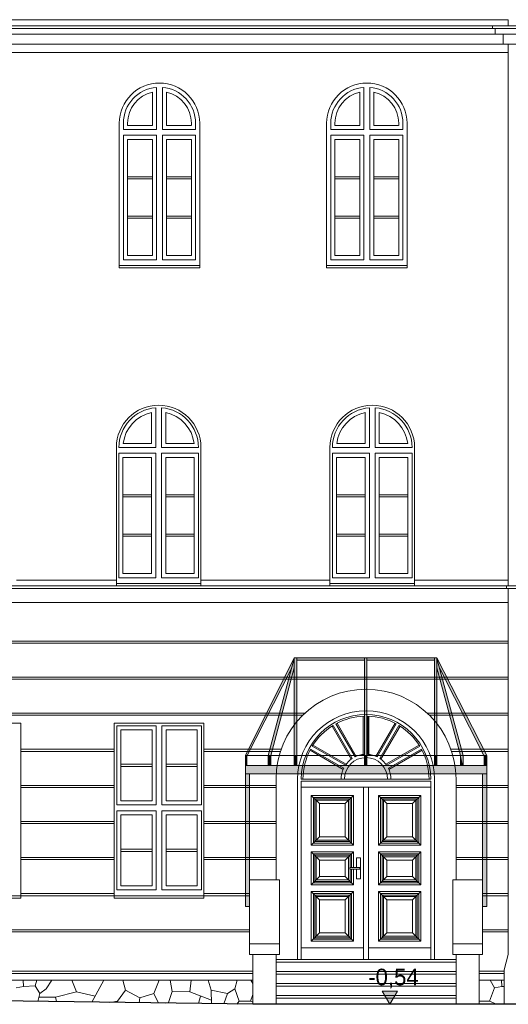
# Model space of a CAD drawing. Extents: x -394022 to -71759, y -12022 to 18278.
# Tile 65 of 91: x -121179 to -115289, y -3992 to 7883. Entities that reach past the tile are written whole.
import ezdxf

# ---------------------------------------------------------------- set-up
doc = ezdxf.new("R2010")
doc.units = 0
doc.header["$MEASUREMENT"] = 0
for name, color, linetype, lineweight in [('Arch kolorystyka_Nr_Pióra__32', 34, 'Continuous', 15), ('Arch wymiary_Nr_Pióra__21', 7, 'Continuous', 13), ('INWENT ODWODNIENIE_Nr_Pióra__21', 7, 'Continuous', 13), ('INWENT ODWODNIENIE_Nr_Pióra__5', 7, 'Continuous', 13), ('INWENT TEREN_Nr_Pióra__1', 7, 'Continuous', 25), ('INWENT. DRZWI_Nr_Pióra__21', 7, 'Continuous', 13), ('INWENT. OKNA_Nr_Pióra__21', 7, 'Continuous', 13), ('INWENT.ŚCIANY_Nr_Pióra__21', 7, 'Continuous', 13), ('Istniejące schody_Nr_Pióra__21', 7, 'Continuous', 13)]:
    doc.layers.add(name, color=color, linetype=linetype, lineweight=lineweight)
doc.layers.add('Arch wymiary', color=7, linetype='Continuous')
doc.layers.add('INWENT.ŚCIANY_Nr_Pióra__2', color=7, linetype='Continuous', lineweight=13, true_color=0x7f7f7f)
doc.styles.add('GENERATED_STYLE_1', font='txt')

# ---------------------------------------------------------------- blocks, each defined once
blk = doc.blocks.new('Wymiary_4', base_point=(-116716, -3992))
at = {"layer": 'Arch wymiary_Nr_Pióra__21', "linetype": 'Continuous'}
blk.add_hatch(color=256, dxfattribs=at).paths.add_polyline_path([(-116716, -3992), (-116809, -3832), (-116623, -3832)], flags=0)
for p, q in [((-116716, -3992), (-116809, -3832)), ((-116809, -3832), (-116623, -3832)), ((-116623, -3832), (-116716, -3992)), ((-116716, -3992), (-116836, -3992)), ((-116716, -3992), (-116596, -3992))]:
    blk.add_line(p, q, dxfattribs=at)
at = {"layer": 'Arch wymiary_Nr_Pióra__21', "insert": (-116978, -3800), "char_height": 200, "attachment_point": 7, "style": 'GENERATED_STYLE_1'}
blk.add_mtext('{-0,54}', dxfattribs=at)

msp = doc.modelspace()

# ---------------------------------------------------------------- hatches: boundary and pattern name
at = {"layer": 'Arch kolorystyka_Nr_Pióra__32', "linetype": 'Continuous'}
for points in [[(-118458.7, -991.8), (-118435.1, -991.8), (-117901.8, 57), (-117868.7, 179.7), (-117868.7, 188.2)], [(-117868.7, 179.7), (-118184.3, -991.8), (-118153.2, -991.8), (-117868.7, 64.3)], [(-117838.7, 188.2), (-117868.7, 188.2), (-117868.7, -991.8), (-117838.7, -991.8)], [(-117838.7, 158.2), (-117023.7, 158.2), (-117023.7, 188.2), (-117838.7, 188.2)], [(-116993.7, 188.2), (-117023.7, 188.2), (-117023.7, -336.9, -0.0069128), (-116993.7, -336.9)], [(-116993.7, 188.2), (-116993.7, 158.2), (-116178.7, 158.2), (-116178.7, 188.2)], [(-116178.7, 188.2), (-116178.7, -991.8), (-116148.7, -991.8), (-116148.7, 188.2)], [(-115582.4, -991.8), (-115548.7, -991.8), (-116148.7, 188.2), (-116148.7, 179.7), (-116115.7, 57)], [(-116148.7, 64.3), (-115864.3, -991.8), (-115833.2, -991.8), (-116148.7, 179.7)], [(-115833.2, -1111.8), (-115833.2, -991.8), (-116148.7, 179.7)], [(-116993.7, -336.9, 0.0069128), (-117023.7, -336.9), (-117023.7, -991.8), (-116993.7, -991.8)], [(-118458.7, -991.8), (-118458.7, -1111.8), (-118438.7, -1111.8), (-118438.7, -999), (-118435.1, -991.8)], [(-118184.3, -991.8), (-118184.3, -1111.8), (-118153.2, -1111.8), (-118153.2, -991.8)], [(-117838.7, -991.8), (-117868.7, -991.8), (-117868.7, -1111.8), (-117838.7, -1111.8)], [(-116993.7, -991.8), (-117023.7, -991.8), (-117023.7, -1111.8), (-116993.7, -1111.8)], [(-116148.7, -991.8), (-116178.7, -991.8), (-116178.7, -1111.8), (-116148.7, -1111.8)], [(-115833.2, -1111.8), (-115862.5, -991.8), (-115864.3, -991.8), (-115864.3, -1111.8)], [(-115548.7, -991.8), (-115582.4, -991.8), (-115578.7, -999), (-115578.7, -1111.8), (-115548.7, -1111.8)], [(-118458.7, -1211.8), (-115548.7, -1211.8), (-115548.7, -1111.8), (-118458.7, -1111.8)], [(-118458.7, -1211.8), (-118458.7, -2811.8), (-118408.7, -2811.8), (-118408.7, -1211.8)], [(-115548.7, -1211.8), (-115598.7, -1211.8), (-115598.7, -2811.8), (-115548.7, -2811.8)]]:
    msp.add_hatch(color=256, dxfattribs=at).paths.add_polyline_path(points, flags=0)

# ---------------------------------------------------------------- linework, layer by layer
at = {"layer": 'INWENT ODWODNIENIE_Nr_Pióra__21', "linetype": 'Continuous'}
for p, q in [((-115288.7, 7808.2), (-115288.7, 7882.6)), ((-115288.7, 1053.2), (-115288.7, 7588.2)), ((-115288.7, -3390.7), (-115288.7, 1023.2)), ((-115338.7, -3577.3), (-115288.7, -3390.7)), ((-115338.7, -3991.8), (-115338.7, -3577.3))]:
    msp.add_line(p, q, dxfattribs=at)
at = {"layer": 'INWENT ODWODNIENIE_Nr_Pióra__5', "linetype": 'Continuous'}
msp.add_line((-127203.7, 7882.6), (-115288.7, 7882.6), dxfattribs=at)
at = {"layer": 'INWENT TEREN_Nr_Pióra__1', "linetype": 'Continuous'}
for p, q in [((-118368.7, -3991.8), (-126773.7, -3877.7)), ((-99008.7, -3991.8), (-118368.7, -3991.8))]:
    msp.add_line(p, q, dxfattribs=at)
at = {"layer": 'INWENT. DRZWI_Nr_Pióra__21', "linetype": 'Continuous'}
for p, q in [((-117038.7, -978.9), (-117038.7, -517.6)), ((-117023.7, -977.5), (-117023.7, -517.1)), ((-116983.7, -977.5), (-116983.7, -517.1)), ((-116983.7, -977.5), (-116983.7, -517.1)), ((-116968.7, -978.9), (-116968.7, -517.6)), ((-120008.7, -631.8), (-119533.7, -631.8)), ((-120008.7, -1586.8), (-120008.7, -631.8)), ((-119958.7, -1536.8), (-119958.7, -681.8)), ((-119958.7, -681.8), (-119583.7, -681.8)), ((-119583.7, -1536.8), (-119583.7, -681.8)), ((-119533.7, -1586.8), (-119533.7, -631.8)), ((-119463.7, -1586.8), (-119463.7, -631.8)), ((-119463.7, -631.8), (-118988.7, -631.8)), ((-119413.7, -1536.8), (-119413.7, -681.8)), ((-119413.7, -681.8), (-119038.7, -681.8)), ((-119038.7, -1536.8), (-119038.7, -681.8)), ((-118988.7, -1586.8), (-118988.7, -631.8)), ((-117183, -1036.3), (-117413.6, -636.8)), ((-117170.7, -1027.6), (-117400.9, -628.9)), ((-117136.1, -1007.6), (-117366.3, -608.9)), ((-117122.4, -1001.3), (-117353, -601.8)), ((-116885.1, -1001.3), (-116654.5, -601.8)), ((-116871.4, -1007.6), (-116641.2, -608.9)), ((-116836.8, -1027.6), (-116606.5, -628.9)), ((-116824.5, -1036.3), (-116593.8, -636.8)), ((-117279.3, -1158.2), (-117678.7, -927.5)), ((-117273, -1144.5), (-117671.7, -914.3)), ((-117253, -1109.8), (-117651.7, -879.6)), ((-117244.3, -1097.5), (-117643.7, -866.9)), ((-116763.2, -1097.5), (-116363.8, -866.9)), ((-116754.5, -1109.8), (-116355.8, -879.6)), ((-116734.5, -1144.5), (-116335.8, -914.3)), ((-116728.2, -1158.2), (-116328.8, -927.5)), ((-119958.7, -1096.3), (-119583.7, -1096.3)), ((-119958.7, -1122.3), (-119583.7, -1122.3)), ((-119413.7, -1096.3), (-119038.7, -1096.3)), ((-119413.7, -1122.3), (-119038.7, -1122.3)), ((-116223.7, -1276.8), (-117783.7, -1276.8)), ((-117783.7, -3451.8), (-117783.7, -1301.8)), ((-116223.7, -1301.8), (-117783.7, -1301.8)), ((-116223.7, -3451.8), (-116223.7, -1301.8)), ((-116223.7, -1371.8), (-117783.7, -1371.8)), ((-117033.7, -1371.8), (-117033.7, -3451.8)), ((-116973.7, -1371.8), (-116973.7, -3451.8)), ((-119958.7, -1536.8), (-119583.7, -1536.8)), ((-119413.7, -1536.8), (-119038.7, -1536.8)), ((-117663.7, -1471.8), (-117153.7, -1471.8)), ((-117663.7, -2071.8), (-117663.7, -1471.8)), ((-117663.7, -1471.8), (-117563.7, -1571.8)), ((-117638.7, -1496.8), (-117178.7, -1496.8)), ((-117638.7, -2046.8), (-117638.7, -1496.8)), ((-117621.2, -2029.3), (-117621.2, -1514.3)), ((-117621.2, -1514.3), (-117196.2, -1514.3)), ((-117603.7, -2011.8), (-117603.7, -1531.8)), ((-117603.7, -1531.8), (-117213.7, -1531.8)), ((-117153.7, -1471.8), (-117253.7, -1571.8)), ((-117213.7, -1531.8), (-117213.7, -2011.8)), ((-117196.2, -1514.3), (-117196.2, -2029.3)), ((-117178.7, -1496.8), (-117178.7, -2046.8)), ((-117153.7, -1471.8), (-117153.7, -2071.8)), ((-116343.7, -1471.8), (-116853.7, -1471.8)), ((-116853.7, -1471.8), (-116853.7, -2071.8)), ((-116853.7, -1471.8), (-116753.7, -1571.8)), ((-116368.7, -1496.8), (-116828.7, -1496.8)), ((-116828.7, -1496.8), (-116828.7, -2046.8)), ((-116811.2, -1514.3), (-116811.2, -2029.3)), ((-116386.2, -1514.3), (-116811.2, -1514.3)), ((-116793.7, -1531.8), (-116793.7, -2011.8)), ((-116403.7, -1531.8), (-116793.7, -1531.8)), ((-116343.7, -1471.8), (-116443.7, -1571.8)), ((-116403.7, -2011.8), (-116403.7, -1531.8)), ((-116386.2, -2029.3), (-116386.2, -1514.3)), ((-116368.7, -2046.8), (-116368.7, -1496.8)), ((-116343.7, -2071.8), (-116343.7, -1471.8)), ((-120008.7, -1586.8), (-119533.7, -1586.8)), ((-120008.7, -1656.8), (-119533.7, -1656.8)), ((-120008.7, -1656.8), (-120008.7, -2611.8)), ((-119533.7, -1656.8), (-119533.7, -2611.8)), ((-119463.7, -1586.8), (-118988.7, -1586.8)), ((-119463.7, -1656.8), (-119463.7, -2611.8)), ((-119463.7, -1656.8), (-118988.7, -1656.8)), ((-118988.7, -1656.8), (-118988.7, -2611.8)), ((-117563.7, -1971.8), (-117563.7, -1571.8)), ((-117563.7, -1571.8), (-117253.7, -1571.8)), ((-117253.7, -1571.8), (-117253.7, -1971.8)), ((-116753.7, -1571.8), (-116753.7, -1971.8)), ((-116443.7, -1571.8), (-116753.7, -1571.8)), ((-116443.7, -1971.8), (-116443.7, -1571.8)), ((-119958.7, -1706.8), (-119958.7, -2561.8)), ((-119958.7, -1706.8), (-119583.7, -1706.8)), ((-119583.7, -1706.8), (-119583.7, -2561.8)), ((-119413.7, -1706.8), (-119413.7, -2561.8)), ((-119413.7, -1706.8), (-119038.7, -1706.8)), ((-119038.7, -1706.8), (-119038.7, -2561.8)), ((-117663.7, -2071.8), (-117563.7, -1971.8)), ((-117603.7, -2011.8), (-117213.7, -2011.8)), ((-117563.7, -1971.8), (-117253.7, -1971.8)), ((-117153.7, -2071.8), (-117253.7, -1971.8)), ((-116853.7, -2071.8), (-116753.7, -1971.8)), ((-116403.7, -2011.8), (-116793.7, -2011.8)), ((-116443.7, -1971.8), (-116753.7, -1971.8)), ((-116343.7, -2071.8), (-116443.7, -1971.8)), ((-119958.7, -2121.3), (-119583.7, -2121.3)), ((-119413.7, -2121.3), (-119038.7, -2121.3)), ((-117663.7, -2071.8), (-117153.7, -2071.8)), ((-117638.7, -2046.8), (-117178.7, -2046.8)), ((-117621.2, -2029.3), (-117196.2, -2029.3)), ((-116343.7, -2071.8), (-116853.7, -2071.8)), ((-116368.7, -2046.8), (-116828.7, -2046.8)), ((-116386.2, -2029.3), (-116811.2, -2029.3)), ((-119958.7, -2147.3), (-119583.7, -2147.3)), ((-119413.7, -2147.3), (-119038.7, -2147.3)), ((-117663.7, -2151.8), (-117153.7, -2151.8)), ((-117663.7, -2551.8), (-117663.7, -2151.8)), ((-117663.7, -2151.8), (-117563.7, -2251.8)), ((-117638.7, -2176.8), (-117178.7, -2176.8)), ((-117638.7, -2526.8), (-117638.7, -2176.8)), ((-117621.2, -2509.3), (-117621.2, -2194.3)), ((-117621.2, -2194.3), (-117196.2, -2194.3)), ((-117603.7, -2491.8), (-117603.7, -2211.8)), ((-117603.7, -2211.8), (-117213.7, -2211.8)), ((-117563.7, -2451.8), (-117563.7, -2251.8)), ((-117563.7, -2251.8), (-117253.7, -2251.8)), ((-117153.7, -2151.8), (-117253.7, -2251.8)), ((-117253.7, -2251.8), (-117253.7, -2451.8)), ((-117213.7, -2211.8), (-117213.7, -2491.8)), ((-117196.2, -2194.3), (-117196.2, -2341.8)), ((-117178.7, -2176.8), (-117178.7, -2341.8)), ((-117153.7, -2151.8), (-117153.7, -2341.8)), ((-117118.7, -2226.8), (-117068.7, -2226.8)), ((-117118.7, -2341.8), (-117118.7, -2226.8)), ((-117068.7, -2226.8), (-117068.7, -2476.8)), ((-116343.7, -2151.8), (-116853.7, -2151.8)), ((-116853.7, -2151.8), (-116853.7, -2551.8)), ((-116853.7, -2151.8), (-116753.7, -2251.8)), ((-116368.7, -2176.8), (-116828.7, -2176.8)), ((-116828.7, -2176.8), (-116828.7, -2526.8)), ((-116811.2, -2194.3), (-116811.2, -2509.3)), ((-116386.2, -2194.3), (-116811.2, -2194.3)), ((-116793.7, -2211.8), (-116793.7, -2491.8)), ((-116403.7, -2211.8), (-116793.7, -2211.8)), ((-116753.7, -2251.8), (-116753.7, -2451.8)), ((-116443.7, -2251.8), (-116753.7, -2251.8)), ((-116343.7, -2151.8), (-116443.7, -2251.8)), ((-116443.7, -2451.8), (-116443.7, -2251.8)), ((-116403.7, -2491.8), (-116403.7, -2211.8)), ((-116386.2, -2509.3), (-116386.2, -2194.3)), ((-116368.7, -2526.8), (-116368.7, -2176.8)), ((-116343.7, -2551.8), (-116343.7, -2151.8)), ((-117078.7, -2341.8), (-117198.7, -2341.8)), ((-117198.7, -2341.8), (-117198.7, -2361.8)), ((-117198.7, -2361.8), (-117078.7, -2361.8)), ((-117196.2, -2361.8), (-117196.2, -2509.3)), ((-117178.7, -2361.8), (-117178.7, -2526.8)), ((-117153.7, -2361.8), (-117153.7, -2551.8)), ((-117118.7, -2476.8), (-117118.7, -2361.8)), ((-117078.7, -2361.8), (-117078.7, -2341.8)), ((-117663.7, -2551.8), (-117563.7, -2451.8)), ((-117603.7, -2491.8), (-117213.7, -2491.8)), ((-117563.7, -2451.8), (-117253.7, -2451.8)), ((-117153.7, -2551.8), (-117253.7, -2451.8)), ((-117068.7, -2476.8), (-117118.7, -2476.8)), ((-116853.7, -2551.8), (-116753.7, -2451.8)), ((-116403.7, -2491.8), (-116793.7, -2491.8)), ((-116443.7, -2451.8), (-116753.7, -2451.8)), ((-116343.7, -2551.8), (-116443.7, -2451.8)), ((-120008.7, -2611.8), (-119533.7, -2611.8)), ((-119958.7, -2561.8), (-119583.7, -2561.8)), ((-119463.7, -2611.8), (-118988.7, -2611.8)), ((-119413.7, -2561.8), (-119038.7, -2561.8)), ((-117663.7, -2551.8), (-117153.7, -2551.8)), ((-117638.7, -2526.8), (-117178.7, -2526.8)), ((-117621.2, -2509.3), (-117196.2, -2509.3)), ((-116343.7, -2551.8), (-116853.7, -2551.8)), ((-116368.7, -2526.8), (-116828.7, -2526.8)), ((-116386.2, -2509.3), (-116811.2, -2509.3)), ((-117663.7, -3231.8), (-117663.7, -2631.8)), ((-117663.7, -2631.8), (-117153.7, -2631.8)), ((-117663.7, -2631.8), (-117563.7, -2731.8)), ((-117638.7, -2656.8), (-117178.7, -2656.8)), ((-117638.7, -3206.8), (-117638.7, -2656.8)), ((-117621.2, -3189.3), (-117621.2, -2674.3)), ((-117621.2, -2674.3), (-117196.2, -2674.3)), ((-117603.7, -3171.8), (-117603.7, -2691.8)), ((-117603.7, -2691.8), (-117213.7, -2691.8)), ((-117153.7, -2631.8), (-117253.7, -2731.8)), ((-117213.7, -2691.8), (-117213.7, -3171.8)), ((-117196.2, -2674.3), (-117196.2, -3189.3)), ((-117178.7, -2656.8), (-117178.7, -3206.8)), ((-117153.7, -2631.8), (-117153.7, -3231.8)), ((-116343.7, -2631.8), (-116853.7, -2631.8)), ((-116853.7, -2631.8), (-116853.7, -3231.8)), ((-116853.7, -2631.8), (-116753.7, -2731.8)), ((-116368.7, -2656.8), (-116828.7, -2656.8)), ((-116828.7, -2656.8), (-116828.7, -3206.8)), ((-116811.2, -2674.3), (-116811.2, -3189.3)), ((-116386.2, -2674.3), (-116811.2, -2674.3)), ((-116793.7, -2691.8), (-116793.7, -3171.8)), ((-116403.7, -2691.8), (-116793.7, -2691.8)), ((-116343.7, -2631.8), (-116443.7, -2731.8)), ((-116403.7, -3171.8), (-116403.7, -2691.8)), ((-116386.2, -3189.3), (-116386.2, -2674.3)), ((-116368.7, -3206.8), (-116368.7, -2656.8)), ((-116343.7, -3231.8), (-116343.7, -2631.8)), ((-117563.7, -3131.8), (-117563.7, -2731.8)), ((-117563.7, -2731.8), (-117253.7, -2731.8)), ((-117253.7, -2731.8), (-117253.7, -3131.8)), ((-116753.7, -2731.8), (-116753.7, -3131.8)), ((-116443.7, -2731.8), (-116753.7, -2731.8)), ((-116443.7, -3131.8), (-116443.7, -2731.8)), ((-117663.7, -3231.8), (-117563.7, -3131.8)), ((-117621.2, -3189.3), (-117196.2, -3189.3)), ((-117603.7, -3171.8), (-117213.7, -3171.8)), ((-117563.7, -3131.8), (-117253.7, -3131.8)), ((-117153.7, -3231.8), (-117253.7, -3131.8)), ((-116853.7, -3231.8), (-116753.7, -3131.8)), ((-116386.2, -3189.3), (-116811.2, -3189.3)), ((-116403.7, -3171.8), (-116793.7, -3171.8)), ((-116443.7, -3131.8), (-116753.7, -3131.8)), ((-116343.7, -3231.8), (-116443.7, -3131.8)), ((-117033.7, -3311.8), (-117783.7, -3311.8)), ((-117663.7, -3231.8), (-117153.7, -3231.8)), ((-117638.7, -3206.8), (-117178.7, -3206.8)), ((-116223.7, -3311.8), (-116973.7, -3311.8)), ((-116343.7, -3231.8), (-116853.7, -3231.8)), ((-116368.7, -3206.8), (-116828.7, -3206.8)), ((-116178.7, -3451.8), (-117828.7, -3451.8))]:
    msp.add_line(p, q, dxfattribs=at)
for radius, start, end in [(780, 0, 180), (760, 91.50796, 118.49204), (760, 61.50796, 88.49204), (760, 121.50796, 148.49204), (760, 31.50796, 58.49204), (760, 151.50796, 180), (760, 0, 28.49204), (260, 0, 180), (300, 123.82255, 146.17745), (300, 93.82255, 116.17745), (300, 63.82255, 86.17745), (300, 33.82255, 56.17745), (300, 153.82255, 180), (300, 0, 26.17745)]:
    msp.add_arc((-117003.7, -1276.8), radius, start, end, dxfattribs=at)
at = {"layer": 'INWENT. OKNA_Nr_Pióra__21', "linetype": 'Continuous'}
for p, q in [((-119578.7, 6608.2), (-119578.7, 7008.7)), ((-119528.7, 6558.2), (-119528.7, 7066.8)), ((-119458.7, 6558.2), (-119458.7, 7066.8)), ((-119408.7, 6608.2), (-119408.7, 7008.7)), ((-117078.7, 6608.2), (-117078.7, 7008.7)), ((-117028.7, 6558.2), (-117028.7, 7066.8)), ((-116958.7, 6558.2), (-116958.7, 7066.8)), ((-116908.7, 6608.2), (-116908.7, 7008.7)), ((-119928.7, 6558.2), (-119928.7, 6633.2)), ((-119528.7, 6558.2), (-119928.7, 6558.2)), ((-119878.7, 6633.2), (-119878.7, 6608.2)), ((-119578.7, 6608.2), (-119878.7, 6608.2)), ((-119458.7, 6558.2), (-119058.7, 6558.2)), ((-119408.7, 6608.2), (-119111.7, 6608.2)), ((-119108.7, 6633.2), (-119108.7, 6608.2)), ((-119058.7, 6558.2), (-119058.7, 6633.2)), ((-117428.7, 6558.2), (-117428.7, 6633.2)), ((-117028.7, 6558.2), (-117428.7, 6558.2)), ((-117378.7, 6633.2), (-117378.7, 6608.2)), ((-117078.7, 6608.2), (-117378.7, 6608.2)), ((-116958.7, 6558.2), (-116558.7, 6558.2)), ((-116908.7, 6608.2), (-116611.7, 6608.2)), ((-116608.7, 6633.2), (-116608.7, 6608.2)), ((-116558.7, 6558.2), (-116558.7, 6633.2)), ((-119528.7, 6488.2), (-119928.7, 6488.2)), ((-119928.7, 4988.2), (-119928.7, 6488.2)), ((-119878.7, 5038.2), (-119878.7, 6438.2)), ((-119578.7, 6438.2), (-119878.7, 6438.2)), ((-119578.7, 5038.2), (-119578.7, 6438.2)), ((-119528.7, 4988.2), (-119528.7, 6488.2)), ((-119458.7, 6488.2), (-119058.7, 6488.2)), ((-119458.7, 4988.2), (-119458.7, 6488.2)), ((-119408.7, 5038.2), (-119408.7, 6438.2)), ((-119408.7, 6438.2), (-119108.7, 6438.2)), ((-119108.7, 5038.2), (-119108.7, 6438.2)), ((-119058.7, 4988.2), (-119058.7, 6488.2)), ((-117028.7, 6488.2), (-117428.7, 6488.2)), ((-117428.7, 4988.2), (-117428.7, 6488.2)), ((-117378.7, 5038.2), (-117378.7, 6438.2)), ((-117078.7, 6438.2), (-117378.7, 6438.2)), ((-117078.7, 5038.2), (-117078.7, 6438.2)), ((-117028.7, 4988.2), (-117028.7, 6488.2)), ((-116958.7, 6488.2), (-116558.7, 6488.2)), ((-116958.7, 4988.2), (-116958.7, 6488.2)), ((-116908.7, 5038.2), (-116908.7, 6438.2)), ((-116908.7, 6438.2), (-116608.7, 6438.2)), ((-116608.7, 5038.2), (-116608.7, 6438.2)), ((-116558.7, 4988.2), (-116558.7, 6488.2)), ((-119578.7, 5988.2), (-119878.7, 5988.2)), ((-119578.7, 5962.2), (-119878.7, 5962.2)), ((-119408.7, 5988.2), (-119108.7, 5988.2)), ((-119408.7, 5962.2), (-119108.7, 5962.2)), ((-117078.7, 5988.2), (-117378.7, 5988.2)), ((-117078.7, 5962.2), (-117378.7, 5962.2)), ((-116908.7, 5988.2), (-116608.7, 5988.2)), ((-116908.7, 5962.2), (-116608.7, 5962.2)), ((-119578.7, 5514.2), (-119878.7, 5514.2)), ((-119578.7, 5488.2), (-119878.7, 5488.2)), ((-119408.7, 5514.2), (-119108.7, 5514.2)), ((-119408.7, 5488.2), (-119108.7, 5488.2)), ((-117078.7, 5514.2), (-117378.7, 5514.2)), ((-117078.7, 5488.2), (-117378.7, 5488.2)), ((-116908.7, 5514.2), (-116608.7, 5514.2)), ((-116908.7, 5488.2), (-116608.7, 5488.2)), ((-119528.7, 4988.2), (-119928.7, 4988.2)), ((-119578.7, 5038.2), (-119878.7, 5038.2)), ((-119458.7, 4988.2), (-119058.7, 4988.2)), ((-119408.7, 5038.2), (-119108.7, 5038.2)), ((-117028.7, 4988.2), (-117428.7, 4988.2)), ((-117078.7, 5038.2), (-117378.7, 5038.2)), ((-116958.7, 4988.2), (-116558.7, 4988.2)), ((-116908.7, 5038.2), (-116608.7, 5038.2)), ((-119588.7, 2773.2), (-119588.7, 3144.7)), ((-119538.7, 2723.2), (-119538.7, 3201.9)), ((-119468.7, 2723.2), (-119468.7, 3201.9)), ((-119418.7, 2773.2), (-119418.7, 3144.7)), ((-117013.7, 2773.2), (-117013.7, 3144.7)), ((-116963.7, 2723.2), (-116963.7, 3201.9)), ((-116893.7, 2723.2), (-116893.7, 3201.9)), ((-116843.7, 2773.2), (-116843.7, 3144.7)), ((-119588.7, 2773.2), (-119930.8, 2773.2)), ((-119418.7, 2773.2), (-119076.7, 2773.2)), ((-117013.7, 2773.2), (-117355.8, 2773.2)), ((-116843.7, 2773.2), (-116501.7, 2773.2)), ((-119538.7, 2723.2), (-119983.7, 2723.2)), ((-119983.7, 1153.2), (-119983.7, 2653.2)), ((-119538.7, 2653.2), (-119983.7, 2653.2)), ((-119538.7, 1153.2), (-119538.7, 2653.2)), ((-119468.7, 2723.2), (-119023.7, 2723.2)), ((-119468.7, 1153.2), (-119468.7, 2653.2)), ((-119468.7, 2653.2), (-119023.7, 2653.2)), ((-119023.7, 1153.2), (-119023.7, 2653.2)), ((-116963.7, 2723.2), (-117408.7, 2723.2)), ((-117408.7, 1153.2), (-117408.7, 2653.2)), ((-116963.7, 2653.2), (-117408.7, 2653.2)), ((-116963.7, 1153.2), (-116963.7, 2653.2)), ((-116893.7, 2723.2), (-116448.7, 2723.2)), ((-116893.7, 1153.2), (-116893.7, 2653.2)), ((-116893.7, 2653.2), (-116448.7, 2653.2)), ((-116448.7, 1153.2), (-116448.7, 2653.2)), ((-119588.7, 2603.2), (-119933.7, 2603.2)), ((-119933.7, 1203.2), (-119933.7, 2603.2)), ((-119588.7, 1203.2), (-119588.7, 2603.2)), ((-119418.7, 2603.2), (-119073.7, 2603.2)), ((-119418.7, 1203.2), (-119418.7, 2603.2)), ((-119073.7, 1203.2), (-119073.7, 2603.2)), ((-117013.7, 2603.2), (-117358.7, 2603.2)), ((-117358.7, 1203.2), (-117358.7, 2603.2)), ((-117013.7, 1203.2), (-117013.7, 2603.2)), ((-116843.7, 2603.2), (-116498.7, 2603.2)), ((-116843.7, 1203.2), (-116843.7, 2603.2)), ((-116498.7, 1203.2), (-116498.7, 2603.2)), ((-119588.7, 2153.2), (-119933.7, 2153.2)), ((-119418.7, 2153.2), (-119073.7, 2153.2)), ((-117013.7, 2153.2), (-117358.7, 2153.2)), ((-116843.7, 2153.2), (-116498.7, 2153.2)), ((-119588.7, 2127.2), (-119933.7, 2127.2)), ((-119418.7, 2127.2), (-119073.7, 2127.2)), ((-117013.7, 2127.2), (-117358.7, 2127.2)), ((-116843.7, 2127.2), (-116498.7, 2127.2)), ((-119588.7, 1679.2), (-119933.7, 1679.2)), ((-119418.7, 1679.2), (-119073.7, 1679.2)), ((-117013.7, 1679.2), (-117358.7, 1679.2)), ((-116843.7, 1679.2), (-116498.7, 1679.2)), ((-119588.7, 1653.2), (-119933.7, 1653.2)), ((-119418.7, 1653.2), (-119073.7, 1653.2)), ((-117013.7, 1653.2), (-117358.7, 1653.2)), ((-116843.7, 1653.2), (-116498.7, 1653.2)), ((-119588.7, 1203.2), (-119933.7, 1203.2)), ((-119418.7, 1203.2), (-119073.7, 1203.2)), ((-117013.7, 1203.2), (-117358.7, 1203.2)), ((-116843.7, 1203.2), (-116498.7, 1203.2)), ((-118993.7, 1083.2), (-120013.7, 1083.2)), ((-119538.7, 1153.2), (-119983.7, 1153.2)), ((-119468.7, 1153.2), (-119023.7, 1153.2)), ((-116418.7, 1083.2), (-117438.7, 1083.2)), ((-116963.7, 1153.2), (-117408.7, 1153.2)), ((-116893.7, 1153.2), (-116448.7, 1153.2))]:
    msp.add_line(p, q, dxfattribs=at)
for centre, radius, start, end in [((-119493.7, 6633.2), 435, 94.61499, 180), ((-119493.7, 6633.2), 385, 102.7548, 180), ((-119493.7, 6633.2), 435, 0, 85.38501), ((-119493.7, 6633.2), 385, 0, 77.2452), ((-116993.7, 6633.2), 435, 94.61499, 180), ((-116993.7, 6633.2), 385, 102.7548, 180), ((-116993.7, 6633.2), 435, 0, 85.38501), ((-116993.7, 6633.2), 385, 0, 77.2452), ((-119503.7, 2723.2), 480, 94.18153, 180), ((-119503.7, 2723.2), 430, 101.401, 173.32259), ((-119503.7, 2723.2), 480, 0, 85.81847), ((-119503.7, 2723.2), 430, 6.67741, 78.599), ((-116928.7, 2723.2), 480, 94.18153, 180), ((-116928.7, 2723.2), 430, 101.401, 173.32259), ((-116928.7, 2723.2), 480, 0, 85.81847), ((-116928.7, 2723.2), 430, 6.67741, 78.599)]:
    msp.add_arc(centre, radius, start, end, dxfattribs=at)
at = {"layer": 'INWENT.ŚCIANY_Nr_Pióra__2', "linetype": 'Continuous'}
for p, q in [((-121134.4, -3776.9), (-121220.9, -3793.1)), ((-121136.6, -3701.8), (-121134.4, -3776.9)), ((-121134.4, -3776.9), (-120993.8, -3768.8)), ((-120993.8, -3768.8), (-120970.6, -3701.8)), ((-120937, -3863.4), (-120993.8, -3768.8)), ((-120792.5, -3701.8), (-120861.3, -3806.6)), ((-120494.9, -3840.7), (-120549, -3702.5)), ((-120165.5, -3701.8), (-120308.8, -3965.5)), ((-119935.3, -3701.8), (-119904.1, -3819.7)), ((-119496.8, -3701.8), (-119560, -3859.8)), ((-119339.8, -3838), (-119365, -3701.8)), ((-119111.5, -3701.8), (-119128.9, -3840.7)), ((-118906.9, -3701.8), (-118870.3, -3819.8)), ((-118583.7, -3803.5), (-118555.9, -3701.8)), ((-118391, -3701.8), (-118368.7, -3739.6)), ((-115453.6, -3793.1), (-115514.4, -3952.3)), ((-115507.3, -3701.8), (-115453.6, -3793.1)), ((-115367, -3776.9), (-115453.6, -3793.1)), ((-115369.2, -3701.8), (-115367, -3776.9)), ((-115367, -3776.9), (-115338.7, -3775.3)), ((-120937, -3863.4), (-120960.6, -3956.6)), ((-120749.1, -3905.6), (-120947.7, -3905.6)), ((-120861.3, -3806.6), (-120937, -3863.4)), ((-120494.9, -3840.7), (-120749.1, -3905.6)), ((-120749.1, -3905.6), (-120734.8, -3959.7)), ((-120269.7, -3893.6), (-120494.9, -3840.7)), ((-119904.1, -3819.7), (-120001.4, -3952.2)), ((-119904.1, -3819.7), (-119731, -3914.4)), ((-119731, -3914.4), (-119738.4, -3973.2)), ((-119731, -3914.4), (-119560, -3859.8)), ((-119560, -3859.8), (-119504.2, -3976.4)), ((-119339.8, -3838), (-119383.1, -3970.5)), ((-119128.9, -3840.7), (-119339.8, -3838)), ((-119128.9, -3840.7), (-118867.6, -3943.5)), ((-119023, -3982.9), (-118998.2, -3892.1)), ((-118870.3, -3819.8), (-118675.6, -3860.3)), ((-118870.3, -3819.8), (-118865.6, -3985.1)), ((-118719.5, -3987.1), (-118675.6, -3860.3)), ((-118675.6, -3860.3), (-118583.7, -3803.5)), ((-118583.7, -3803.5), (-118535, -3952.3)), ((-118368.7, -3875.5), (-118398.1, -3952.3)), ((-120001.4, -3952.2), (-120094.2, -3968.4)), ((-119998.2, -3969.7), (-120001.4, -3952.2)), ((-119383.1, -3970.5), (-119420.6, -3977.5)), ((-119383.1, -3970.5), (-119380.7, -3978.1)), ((-118535, -3952.3), (-118559.3, -3989.2)), ((-118535, -3952.3), (-118398.1, -3952.3)), ((-118398.1, -3952.3), (-118368.7, -3966.3)), ((-115638.7, -3952.3), (-115514.4, -3952.3)), ((-115514.4, -3952.3), (-115431.9, -3991.8))]:
    msp.add_line(p, q, dxfattribs=at)
at = {"layer": 'INWENT.ŚCIANY_Nr_Pióra__21', "linetype": 'Continuous'}
for p, q in [((-127673.7, 7808.2), (-87928.7, 7808.2)), ((-127673.7, 7778.2), (-87928.7, 7778.2)), ((-115478.7, 7778.2), (-115478.7, 7808.2)), ((-115448.7, 7808.2), (-114278.7, 7808.2)), ((-115448.7, 7708.2), (-115448.7, 7778.2)), ((-127643.7, 7708.2), (-87928.7, 7708.2)), ((-114278.7, 7708.2), (-115448.7, 7708.2)), ((-115348.7, 7588.2), (-115348.7, 7708.2)), ((-127543.7, 7588.2), (-87928.7, 7588.2)), ((-127443.7, 7488.2), (-115288.7, 7488.2)), ((-114378.7, 7588.2), (-115348.7, 7588.2)), ((-119978.7, 6633.2), (-119978.7, 4888.2)), ((-119008.7, 6633.2), (-119008.7, 4888.2)), ((-117478.7, 6633.2), (-117478.7, 4888.2)), ((-116508.7, 6633.2), (-116508.7, 4888.2)), ((-119008.7, 4918.2), (-119978.7, 4918.2)), ((-119008.7, 4888.2), (-119978.7, 4888.2)), ((-116508.7, 4918.2), (-117478.7, 4918.2)), ((-116508.7, 4888.2), (-117478.7, 4888.2)), ((-120013.7, 2723.2), (-120013.7, 1053.2)), ((-118993.7, 2723.2), (-118993.7, 1053.2)), ((-117438.7, 2723.2), (-117438.7, 1053.2)), ((-116418.7, 2723.2), (-116418.7, 1053.2)), ((-121218.7, 1123.2), (-120013.7, 1123.2)), ((-118993.7, 1123.2), (-117438.7, 1123.2)), ((-116418.7, 1123.2), (-115288.7, 1123.2)), ((-87868.7, 1023.2), (-127503.7, 1023.2)), ((-127473.7, 1053.2), (-87868.7, 1053.2)), ((-115308.7, 1053.2), (-115308.7, 1023.2)), ((-115288.7, 853.2), (-127473.7, 853.2)), ((-126773.7, 388.2), (-115288.7, 388.2)), ((-126773.7, 363.2), (-115288.7, 363.2)), ((-117868.7, 188.2), (-118458.7, -991.8)), ((-118184.3, -991.8), (-117868.7, 179.7)), ((-116148.7, 188.2), (-117868.7, 188.2)), ((-117868.7, -1111.8), (-117868.7, 188.2)), ((-117838.7, -1111.8), (-117838.7, 188.2)), ((-117023.7, 158.2), (-117838.7, 158.2)), ((-117023.7, -1111.8), (-117023.7, 188.2)), ((-116993.7, -1111.8), (-116993.7, 188.2)), ((-116178.7, 158.2), (-116993.7, 158.2)), ((-116178.7, -1111.8), (-116178.7, 188.2)), ((-116148.7, -1111.8), (-116148.7, 188.2)), ((-116148.7, 188.2), (-115548.7, -991.8)), ((-115833.2, -991.8), (-116148.7, 179.7)), ((-117901.8, 57), (-118438.7, -999)), ((-118153.2, -991.8), (-117868.7, 64.3)), ((-115864.3, -991.8), (-116148.7, 64.3)), ((-116115.7, 57), (-115578.7, -999)), ((-126773.7, -46.8), (-115288.7, -46.8)), ((-126773.7, -71.8), (-115288.7, -71.8)), ((-126773.7, -481.8), (-117742.1, -481.8)), ((-126773.7, -506.8), (-117768.1, -506.8)), ((-116265.4, -481.8), (-115288.7, -481.8)), ((-116239.3, -506.8), (-115288.7, -506.8)), ((-122243.7, -601.8), (-121163.7, -601.8)), ((-121163.7, -2711.8), (-121163.7, -601.8)), ((-120038.7, -2711.8), (-120038.7, -601.8)), ((-120038.7, -601.8), (-118958.7, -601.8)), ((-118958.7, -2711.8), (-118958.7, -601.8)), ((-121163.7, -916.8), (-120038.7, -916.8)), ((-121163.7, -941.8), (-120038.7, -941.8)), ((-118958.7, -916.8), (-118027.3, -916.8)), ((-118958.7, -941.8), (-118035.7, -941.8)), ((-115980.2, -916.8), (-115288.7, -916.8)), ((-115971.7, -941.8), (-115288.7, -941.8)), ((-118458.7, -2811.8), (-118458.7, -991.8)), ((-115548.7, -991.8), (-118458.7, -991.8)), ((-118438.7, -1111.8), (-118438.7, -999)), ((-118184.3, -1111.8), (-118184.3, -991.8)), ((-118153.2, -1111.8), (-118153.2, -991.8)), ((-115864.3, -1111.8), (-115864.3, -991.8)), ((-115833.2, -1111.8), (-115833.2, -991.8)), ((-115578.7, -1111.8), (-115578.7, -999)), ((-115548.7, -2811.8), (-115548.7, -991.8)), ((-115548.7, -1111.8), (-118458.7, -1111.8)), ((-115548.7, -1211.8), (-118458.7, -1211.8)), ((-118408.7, -2811.8), (-118408.7, -1211.8)), ((-118088.7, -1276.8), (-118088.7, -2491.8)), ((-117828.7, -1276.8), (-117828.7, -3451.8)), ((-116178.7, -1276.8), (-116178.7, -3451.8)), ((-115918.7, -1276.8), (-115918.7, -2491.8)), ((-115598.7, -2811.8), (-115598.7, -1211.8)), ((-121163.7, -1351.8), (-120038.7, -1351.8)), ((-121163.7, -1376.8), (-120038.7, -1376.8)), ((-118958.7, -1351.8), (-118088.7, -1351.8)), ((-118958.7, -1376.8), (-118088.7, -1376.8)), ((-115918.7, -1351.8), (-115288.7, -1351.8)), ((-115918.7, -1376.8), (-115288.7, -1376.8)), ((-121163.7, -1786.8), (-120038.7, -1786.8)), ((-121163.7, -1811.8), (-120038.7, -1811.8)), ((-118958.7, -1786.8), (-118088.7, -1786.8)), ((-118958.7, -1811.8), (-118088.7, -1811.8)), ((-115918.7, -1786.8), (-115288.7, -1786.8)), ((-115918.7, -1811.8), (-115288.7, -1811.8)), ((-121163.7, -2221.8), (-120038.7, -2221.8)), ((-121163.7, -2246.8), (-120038.7, -2246.8)), ((-118958.7, -2221.8), (-118088.7, -2221.8)), ((-118958.7, -2246.8), (-118088.7, -2246.8)), ((-115918.7, -2221.8), (-115288.7, -2221.8)), ((-115918.7, -2246.8), (-115288.7, -2246.8)), ((-121163.7, -2681.8), (-122243.7, -2681.8)), ((-121163.7, -2711.8), (-122243.7, -2711.8)), ((-121163.7, -2656.8), (-120038.7, -2656.8)), ((-121163.7, -2681.8), (-120038.7, -2681.8)), ((-118958.7, -2681.8), (-120038.7, -2681.8)), ((-118958.7, -2711.8), (-120038.7, -2711.8)), ((-118958.7, -2656.8), (-118408.7, -2656.8)), ((-118958.7, -2681.8), (-118408.7, -2681.8)), ((-115598.7, -2656.8), (-115288.7, -2656.8)), ((-115598.7, -2681.8), (-115288.7, -2681.8)), ((-118458.7, -2811.8), (-118408.7, -2811.8)), ((-115598.7, -2811.8), (-115548.7, -2811.8)), ((-126773.7, -3091.8), (-118408.7, -3091.8)), ((-126773.7, -3116.8), (-118408.7, -3116.8)), ((-115598.7, -3091.8), (-115288.7, -3091.8)), ((-115598.7, -3116.8), (-115288.7, -3116.8)), ((-126743.7, -3591.8), (-118368.7, -3591.8)), ((-126743.7, -3621.8), (-118368.7, -3621.8)), ((-115638.7, -3591.8), (-115338.7, -3591.8)), ((-115638.7, -3621.8), (-115338.7, -3621.8)), ((-126723.7, -3701.8), (-118368.7, -3701.8)), ((-115638.7, -3701.8), (-115338.7, -3701.8))]:
    msp.add_line(p, q, dxfattribs=at)
for centre, radius in [((-119493.7, 6633.2), 485), ((-116993.7, 6633.2), 485), ((-119503.7, 2723.2), 510), ((-116928.7, 2723.2), 510), ((-117003.7, -1276.8), 1085), ((-117003.7, -1276.8), 825)]:
    msp.add_arc(centre, radius, 0, 180, dxfattribs=at)
at = {"layer": 'Istniejące schody_Nr_Pióra__21', "linetype": 'Continuous'}
for p, q in [((-118048.7, -2491.8), (-118408.7, -2491.8)), ((-118408.7, -3261.8), (-118408.7, -2491.8)), ((-118048.7, -3261.8), (-118048.7, -2491.8)), ((-115598.7, -2491.8), (-115958.7, -2491.8)), ((-115958.7, -3261.8), (-115958.7, -2491.8)), ((-115598.7, -3261.8), (-115598.7, -2491.8)), ((-118048.7, -3261.8), (-118408.7, -3261.8)), ((-118408.7, -3391.8), (-118408.7, -3261.8)), ((-118048.7, -3261.8), (-118408.7, -3261.8)), ((-118048.7, -3391.8), (-118048.7, -3261.8)), ((-115598.7, -3261.8), (-115958.7, -3261.8)), ((-115958.7, -3391.8), (-115958.7, -3261.8)), ((-115598.7, -3261.8), (-115958.7, -3261.8)), ((-115598.7, -3391.8), (-115598.7, -3261.8)), ((-118048.7, -3391.8), (-118408.7, -3391.8)), ((-118368.7, -3391.8), (-118368.7, -3991.8)), ((-118088.7, -3991.8), (-118088.7, -3391.8)), ((-115598.7, -3391.8), (-115958.7, -3391.8)), ((-115918.7, -3391.8), (-115918.7, -3991.8)), ((-115638.7, -3991.8), (-115638.7, -3391.8)), ((-118088.7, -3451.8), (-115918.7, -3451.8)), ((-118088.7, -3481.8), (-115918.7, -3481.8)), ((-118088.7, -3596.8), (-115918.7, -3596.8)), ((-118088.7, -3626.8), (-115918.7, -3626.8)), ((-118088.7, -3741.8), (-115918.7, -3741.8)), ((-118088.7, -3771.8), (-115918.7, -3771.8)), ((-118088.7, -3886.8), (-115918.7, -3886.8)), ((-118088.7, -3916.8), (-115918.7, -3916.8))]:
    msp.add_line(p, q, dxfattribs=at)

# ---------------------------------------------------------------- block references
at = {"layer": 'Arch wymiary', "linetype": 'Continuous'}
msp.add_blockref('Wymiary_4', (-116715.8, -3991.8), dxfattribs=at)

doc.saveas('drawing.dxf')
